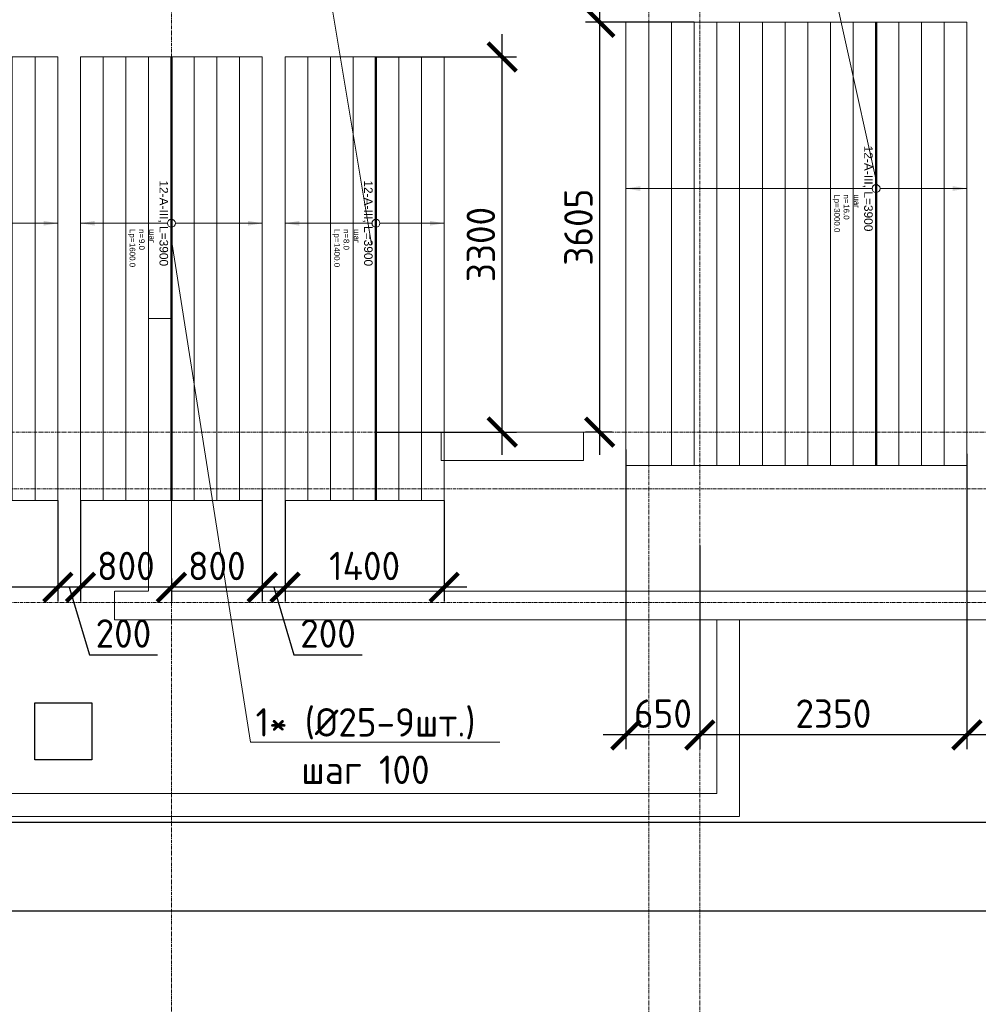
# Model space of a CAD drawing. Header units: millimetres. Extents: x -56135 to 1694203, y -446411 to -23139.
# Tile 184 of 256: x 864917 to 873351, y -131732 to -123072. Entities that reach past the tile are written whole.
import ezdxf
from ezdxf import colors
from ezdxf.entities.mleader import LeaderData, LeaderLine
from ezdxf.enums import TextEntityAlignment as Align
from ezdxf.math import Vec2, Vec3

# ---------------------------------------------------------------- set-up
doc = ezdxf.new("R2010")
doc.units = ezdxf.units.MM
doc.set_wipeout_variables(frame=1)
for name, pattern in [('01 Штриховая _4 мм_', [6, 3.5, -2.5]), ('______5', [1100, 800, -100, 100, -100]), ('GOST2.303 4', [7, 5, -2, 0]), ('осевая', [50.8, 31.75, -6.35, 6.35, -6.35])]:
    doc.linetypes.add(name, pattern=pattern)
for name, color, linetype, lineweight in [('0 Фундамент', 5, 'Continuous', 30), ('АрмСтер', 2, 'Continuous', 50), ('ВК_задание стр текст', 1, 'Continuous', 5), ('контур распр. стерхней', 2, 'GOST2.303 4', 20), ('Оси', 40, '______5', 18), ('подоснова', 151, 'Continuous', 5), ('РАЗМЕРЫ', 1, 'Continuous', 9), ('СТЕНЫ', 3, 'Continuous', 30)]:
    doc.layers.add(name, color=color, linetype=linetype, lineweight=lineweight)
doc.layers.add('АрмСтер_атрибуты', color=2, linetype='Continuous', lineweight=0, plot=False)
doc.layers.add('АрмСтер_невид', color=8, linetype='Continuous', lineweight=0, plot=False)
doc.styles.add('GOST-2.304_Type-B', font='GOST_Common.ttf')
doc.styles.get("Standard").update_dxf_attribs({"font": 'arial.ttf'})
doc.styles.add('Аннотативный', font='arial.ttf')
doc.dimstyles.new('СПДС', dxfattribs={"dimscale": 100, "dimtxt": 2.5, "dimasz": 2.5, "dimexe": 1.25, "dimexo": 0, "dimtad": 1, "dimdec": 0, "dimtxsty": 'GOST-2.304_Type-B', "dimblk": 'ARCHTICK', "dimcen": 2.5, "dimdle": 2, "dimadec": 0, "dimazin": 2, "dimtfac": 0.75, "dimtdec": 0, "dimtmove": 1, "dimatfit": 3, "dimfxl": 1, "dimtolj": 1, "dimarcsym": 1})

# ---------------------------------------------------------------- blocks, each defined once
blk = doc.blocks.new('оси 2.2-2.3')
at = {"layer": 'Оси', "color": 16, "linetype": 'осевая', "lineweight": 0, "transparency": 33554687}
for p, q in [((478554.9, -104267.9), (478554.9, -134893.5)), ((482754.9, -105027.5), (482754.9, -134138.1)), ((483204.9, -105027.5), (483204.9, -134138.1)), ((468653.8, -126895.4), (523707.4, -126895.4)), ((468076.3, -127395.4), (524372.9, -127395.4)), ((468076.3, -128395.4), (524372.9, -128395.4))]:
    blk.add_line(p, q, dxfattribs=at)
blk = doc.blocks.new('_ArchTick')
at = {"color": 0, "linetype": 'ByBlock', "const_width": 0.15}
blk.add_lwpolyline([(-0.5, -0.5), (0.5, 0.5)], dxfattribs=at)
blk = doc.blocks.new('*D175')
at = {"layer": 'DEFPOINTS', "color": 0, "transparency": 16777216}
for p in [(908951.2, -130129.2), (862151.3, -130711.2), (862151.3, -130913)]:
    blk.add_point(p, dxfattribs=at)
at = {"layer": 'РАЗМЕРЫ', "color": 0, "lineweight": -2, "transparency": 16777216}
for p, q in [((908951.2, -130129.2), (908951.2, -131038)), ((862151.3, -130711.2), (862151.3, -131038)), ((909151.2, -130913), (861951.3, -130913))]:
    blk.add_line(p, q, dxfattribs=at)
at = {"layer": 'РАЗМЕРЫ', "color": 0, "lineweight": -2, "transparency": 16777216, "xscale": 250, "yscale": 250, "zscale": 250, "rotation": 180}
blk.add_blockref('_ArchTick', (862151.3, -130913), dxfattribs=at)
at = {"layer": 'РАЗМЕРЫ', "color": 0, "lineweight": -2, "transparency": 16777216, "xscale": 250, "yscale": 250, "zscale": 250}
blk.add_blockref('_ArchTick', (908951.2, -130913), dxfattribs=at)
at = {"layer": 'РАЗМЕРЫ', "color": 0, "transparency": 16777216, "insert": (885551.3, -130725.5), "char_height": 250, "attachment_point": 5, "style": 'GOST-2.304_Type-B'}
blk.add_mtext('\\A1;46800', dxfattribs=at)
blk = doc.blocks.new('_None')
blk = doc.blocks.new('*U191')
at = {"layer": 'АрмСтер_невид', "ltscale": 100}
for p, q in [((-1462.5, 800), (2437.5, 800)), ((-1462.5, 600), (2437.5, 600)), ((-1462.5, 400), (2437.5, 400)), ((-1462.5, 200), (2437.5, 200)), ((-1462.5, -200), (2437.5, -200)), ((-1462.5, -400), (2437.5, -400)), ((-1462.5, -600), (2437.5, -600)), ((-1462.5, -800), (2437.5, -800)), ((-1462.5, -1000), (2437.5, -1000)), ((-1462.5, -1200), (2437.5, -1200)), ((-1462.5, -1400), (2437.5, -1400)), ((-1462.5, -1600), (2437.5, -1600)), ((-1462.5, -1800), (2437.5, -1800)), ((-1462.5, -2000), (2437.5, -2000)), ((-1462.5, -2200), (2437.5, -2200))]:
    blk.add_line(p, q, dxfattribs=at)
at = {"layer": 'РАЗМЕРЫ'}
for p, q in [((112.5, 800), (-112.5, 800)), ((112.5, -2200), (-112.5, -2200))]:
    blk.add_line(p, q, dxfattribs=at)
at = {"layer": 'РАЗМЕРЫ', "ltscale": 15}
blk.add_line((0, -2200), (0, 800), dxfattribs=at)
at = {"layer": 'РАЗМЕРЫ'}
for points in [[(0, 800), (20.9, 674.8), (-20.9, 674.8)], [(0, -2200), (20.9, -2074.8), (-20.9, -2074.8)]]:
    blk.add_solid(points, dxfattribs=at)
at = {"layer": 'АрмСтер_атрибуты', "color": 215, "ltscale": 15, "style": 'Аннотативный'}
for s, p in [('шаг', (51.4, -194.2)), ('n=', (51.4, -285.1)), ('Lр=', (50.2, -367.8))]:
    blk.add_text(s, height=50, dxfattribs=at).set_placement(p)
at = {"layer": 'АрмСтер_атрибуты', "style": 'Аннотативный', "flags": 8}
blk.add_attdef('ПОЗ', (110, 29.6), '', height=75, dxfattribs=at)
at = {"layer": 'АрмСтер_атрибуты', "color": 215, "style": 'Аннотативный'}
for tag, p, flags in [('ШАГ', (190.9, -194.2), 10), ('КОЛ', (138, -285.1), 8), ('ШИРИНА', (172.9, -367.8), 8)]:
    blk.add_attdef(tag, p, '', height=50, dxfattribs=dict(at, flags=flags))
at = {"layer": 'АрмСтер_атрибуты', "flags": 9}
for tag, p in [('МАССА', (-1033.5, -1010.5)), ('ОБОЗНАЧЕНИЕ', (-1033.5, -1124.4))]:
    blk.add_attdef(tag, p, '', height=75, dxfattribs=at)
at = {"linetype": 'Continuous', "lineweight": 0}
blk.add_wipeout([(35, 0), (28.3, 20.6), (10.8, 33.3), (-10.8, 33.3), (-28.3, 20.6), (-35, 0), (-28.3, -20.6), (-10.8, -33.3), (10.8, -33.3), (28.3, -20.6)], dxfattribs=at)
at = {"color": 0, "linetype": 'ByBlock', "lineweight": -2, "ltscale": 100}
blk.add_line((-1462.5, 0), (2437.5, 0), dxfattribs=at)
at = {"layer": 'АрмСтер_невид', "ltscale": 100}
blk.add_line((-1462.5, 0), (2437.5, 0), dxfattribs=at)
at = {"layer": 'РАЗМЕРЫ'}
blk.add_circle((0, 0), 35, dxfattribs=at)
at = {"layer": 'АрмСтер_атрибуты', "style": 'Аннотативный', "flags": 8}
blk.add_attdef('НАИМЕНОВАНИЕ', text='', height=75, dxfattribs=at).set_placement((0, -29.3), align=Align.TOP_CENTER)
blk = doc.blocks.new('*U184')
at = {"layer": 'АрмСтер_невид', "ltscale": 100}
for p, q in [((-1462.5, 800), (2437.5, 800)), ((-1462.5, 600), (2437.5, 600)), ((-1462.5, 400), (2437.5, 400)), ((-1462.5, 200), (2437.5, 200)), ((-1462.5, -200), (2437.5, -200)), ((-1462.5, -400), (2437.5, -400)), ((-1462.5, -600), (2437.5, -600)), ((-1462.5, -800), (2437.5, -800))]:
    blk.add_line(p, q, dxfattribs=at)
at = {"layer": 'РАЗМЕРЫ'}
for p, q in [((112.5, 800), (-112.5, 800)), ((112.5, -800), (-112.5, -800))]:
    blk.add_line(p, q, dxfattribs=at)
at = {"layer": 'РАЗМЕРЫ', "ltscale": 15}
blk.add_line((0, -800), (0, 800), dxfattribs=at)
at = {"layer": 'РАЗМЕРЫ'}
for points in [[(0, 800), (20.9, 674.8), (-20.9, 674.8)], [(0, -800), (20.9, -674.8), (-20.9, -674.8)]]:
    blk.add_solid(points, dxfattribs=at)
at = {"layer": 'АрмСтер_атрибуты', "color": 215, "ltscale": 15, "style": 'Аннотативный'}
for s, p in [('шаг', (51.4, -194.2)), ('n=', (51.4, -285.1)), ('Lр=', (50.2, -367.8))]:
    blk.add_text(s, height=50, dxfattribs=at).set_placement(p)
at = {"layer": 'АрмСтер_атрибуты', "style": 'Аннотативный', "flags": 8}
blk.add_attdef('ПОЗ', (110, 29.6), '', height=75, dxfattribs=at)
at = {"layer": 'АрмСтер_атрибуты', "color": 215, "style": 'Аннотативный'}
for tag, p, flags in [('ШАГ', (190.9, -194.2), 10), ('КОЛ', (138, -285.1), 8), ('ШИРИНА', (172.9, -367.8), 8)]:
    blk.add_attdef(tag, p, '', height=50, dxfattribs=dict(at, flags=flags))
at = {"layer": 'АрмСтер_атрибуты', "flags": 9}
for tag, p in [('МАССА', (-1033.5, -1010.5)), ('ОБОЗНАЧЕНИЕ', (-1033.5, -1124.4))]:
    blk.add_attdef(tag, p, '', height=75, dxfattribs=at)
at = {"linetype": 'Continuous', "lineweight": 0}
blk.add_wipeout([(35, 0), (28.3, 20.6), (10.8, 33.3), (-10.8, 33.3), (-28.3, 20.6), (-35, 0), (-28.3, -20.6), (-10.8, -33.3), (10.8, -33.3), (28.3, -20.6)], dxfattribs=at)
at = {"color": 0, "linetype": 'ByBlock', "lineweight": -2, "ltscale": 100}
blk.add_line((-1462.5, 0), (2437.5, 0), dxfattribs=at)
at = {"layer": 'АрмСтер_невид', "ltscale": 100}
blk.add_line((-1462.5, 0), (2437.5, 0), dxfattribs=at)
at = {"layer": 'РАЗМЕРЫ'}
blk.add_circle((0, 0), 35, dxfattribs=at)
at = {"layer": 'АрмСтер_атрибуты', "style": 'Аннотативный', "flags": 8}
blk.add_attdef('НАИМЕНОВАНИЕ', text='', height=75, dxfattribs=at).set_placement((0, -29.3), align=Align.TOP_CENTER)
blk = doc.blocks.new('*U197')
at = {"layer": 'АрмСтер_невид', "ltscale": 100}
for p, q in [((-1462.5, 600), (2437.5, 600)), ((-1462.5, 400), (2437.5, 400)), ((-1462.5, 200), (2437.5, 200)), ((-1462.5, -200), (2437.5, -200)), ((-1462.5, -400), (2437.5, -400)), ((-1462.5, -600), (2437.5, -600)), ((-1462.5, -800), (2437.5, -800))]:
    blk.add_line(p, q, dxfattribs=at)
at = {"layer": 'РАЗМЕРЫ'}
for p, q in [((112.5, 600), (-112.5, 600)), ((112.5, -800), (-112.5, -800))]:
    blk.add_line(p, q, dxfattribs=at)
at = {"layer": 'РАЗМЕРЫ', "ltscale": 15}
blk.add_line((0, -800), (0, 600), dxfattribs=at)
at = {"layer": 'РАЗМЕРЫ'}
for points in [[(0, 600), (20.9, 474.8), (-20.9, 474.8)], [(0, -800), (20.9, -674.8), (-20.9, -674.8)]]:
    blk.add_solid(points, dxfattribs=at)
at = {"layer": 'АрмСтер_атрибуты', "color": 215, "ltscale": 15, "style": 'Аннотативный'}
for s, p in [('шаг', (51.4, -194.2)), ('n=', (51.4, -285.1)), ('Lр=', (50.2, -367.8))]:
    blk.add_text(s, height=50, dxfattribs=at).set_placement(p)
at = {"layer": 'АрмСтер_атрибуты', "style": 'Аннотативный', "flags": 8}
blk.add_attdef('ПОЗ', (110, 29.6), '', height=75, dxfattribs=at)
at = {"layer": 'АрмСтер_атрибуты', "color": 215, "style": 'Аннотативный'}
for tag, p, flags in [('ШАГ', (190.9, -194.2), 10), ('КОЛ', (138, -285.1), 8), ('ШИРИНА', (172.9, -367.8), 8)]:
    blk.add_attdef(tag, p, '', height=50, dxfattribs=dict(at, flags=flags))
at = {"layer": 'АрмСтер_атрибуты', "flags": 9}
for tag, p in [('МАССА', (-1033.5, -1010.5)), ('ОБОЗНАЧЕНИЕ', (-1033.5, -1124.4))]:
    blk.add_attdef(tag, p, '', height=75, dxfattribs=at)
at = {"linetype": 'Continuous', "lineweight": 0}
blk.add_wipeout([(35, 0), (28.3, 20.6), (10.8, 33.3), (-10.8, 33.3), (-28.3, 20.6), (-35, 0), (-28.3, -20.6), (-10.8, -33.3), (10.8, -33.3), (28.3, -20.6)], dxfattribs=at)
at = {"color": 0, "linetype": 'ByBlock', "lineweight": -2, "ltscale": 100}
blk.add_line((-1462.5, 0), (2437.5, 0), dxfattribs=at)
at = {"layer": 'АрмСтер_невид', "ltscale": 100}
blk.add_line((-1462.5, 0), (2437.5, 0), dxfattribs=at)
at = {"layer": 'РАЗМЕРЫ'}
blk.add_circle((0, 0), 35, dxfattribs=at)
at = {"layer": 'АрмСтер_атрибуты', "style": 'Аннотативный', "flags": 8}
blk.add_attdef('НАИМЕНОВАНИЕ', text='', height=75, dxfattribs=at).set_placement((0, -29.3), align=Align.TOP_CENTER)
blk = doc.blocks.new('*D225')
at = {"layer": 'DEFPOINTS', "color": 0, "transparency": 16777216}
for p in [(873251.4, -126891.7), (873851.4, -126994.2), (873251.4, -129363.1)]:
    blk.add_point(p, dxfattribs=at)
at = {"layer": 'РАЗМЕРЫ', "color": 0, "lineweight": -2, "transparency": 16777216}
for p, q in [((873251.4, -126891.7), (873251.4, -129488.1)), ((873851.4, -126994.2), (873851.4, -129488.1)), ((874051.4, -129363.1), (873051.4, -129363.1)), ((873551.4, -129363.1), (873729.5, -129956.9)), ((873729.5, -129956.9), (874329.5, -129956.9))]:
    blk.add_line(p, q, dxfattribs=at)
at = {"layer": 'РАЗМЕРЫ', "color": 0, "lineweight": -2, "transparency": 16777216, "xscale": 250, "yscale": 250, "zscale": 250, "rotation": 180}
blk.add_blockref('_ArchTick', (873251.4, -129363.1), dxfattribs=at)
at = {"layer": 'РАЗМЕРЫ', "color": 0, "lineweight": -2, "transparency": 16777216, "xscale": 250, "yscale": 250, "zscale": 250}
blk.add_blockref('_ArchTick', (873851.4, -129363.1), dxfattribs=at)
at = {"layer": 'РАЗМЕРЫ', "color": 0, "transparency": 16777216, "insert": (874029.5, -129769.4), "char_height": 250, "attachment_point": 5, "style": 'GOST-2.304_Type-B'}
blk.add_mtext('\\A1;600', dxfattribs=at)
blk = doc.blocks.new('*D226')
at = {"layer": 'DEFPOINTS', "color": 0, "transparency": 16777216}
for p in [(873251.4, -126891.7), (870901.3, -127697.4), (870901.3, -129363.1)]:
    blk.add_point(p, dxfattribs=at)
at = {"layer": 'РАЗМЕРЫ', "color": 0, "lineweight": -2, "transparency": 16777216}
for p, q in [((873251.4, -126891.7), (873251.4, -129488.1)), ((870901.3, -127697.4), (870901.3, -129488.1)), ((873451.4, -129363.1), (870701.3, -129363.1))]:
    blk.add_line(p, q, dxfattribs=at)
at = {"layer": 'РАЗМЕРЫ', "color": 0, "lineweight": -2, "transparency": 16777216, "xscale": 250, "yscale": 250, "zscale": 250, "rotation": 180}
blk.add_blockref('_ArchTick', (870901.3, -129363.1), dxfattribs=at)
at = {"layer": 'РАЗМЕРЫ', "color": 0, "lineweight": -2, "transparency": 16777216, "xscale": 250, "yscale": 250, "zscale": 250}
blk.add_blockref('_ArchTick', (873251.4, -129363.1), dxfattribs=at)
at = {"layer": 'РАЗМЕРЫ', "color": 0, "transparency": 16777216, "insert": (872076.3, -129175.6), "char_height": 250, "attachment_point": 5, "style": 'GOST-2.304_Type-B'}
blk.add_mtext('\\A1;2350', dxfattribs=at)
blk = doc.blocks.new('*D227')
at = {"layer": 'DEFPOINTS', "color": 0, "transparency": 16777216}
for p in [(870251.4, -126852.8), (870901.3, -127697.4), (870251.4, -129363.1)]:
    blk.add_point(p, dxfattribs=at)
at = {"layer": 'РАЗМЕРЫ', "color": 0, "lineweight": -2, "transparency": 16777216}
for p, q in [((870251.4, -126852.8), (870251.4, -129488.1)), ((870901.3, -127697.4), (870901.3, -129488.1)), ((871101.3, -129363.1), (870051.4, -129363.1))]:
    blk.add_line(p, q, dxfattribs=at)
at = {"layer": 'РАЗМЕРЫ', "color": 0, "lineweight": -2, "transparency": 16777216, "xscale": 250, "yscale": 250, "zscale": 250, "rotation": 180}
blk.add_blockref('_ArchTick', (870251.4, -129363.1), dxfattribs=at)
at = {"layer": 'РАЗМЕРЫ', "color": 0, "lineweight": -2, "transparency": 16777216, "xscale": 250, "yscale": 250, "zscale": 250}
blk.add_blockref('_ArchTick', (870901.3, -129363.1), dxfattribs=at)
at = {"layer": 'РАЗМЕРЫ', "color": 0, "transparency": 16777216, "insert": (870576.3, -129175.6), "char_height": 250, "attachment_point": 5, "style": 'GOST-2.304_Type-B'}
blk.add_mtext('\\A1;650', dxfattribs=at)
blk = doc.blocks.new('*D240')
at = {"layer": 'DEFPOINTS', "color": 0, "transparency": 16777216}
for p in [(870020.4, -123094.2), (870851.4, -123094.2), (870129, -126699.2)]:
    blk.add_point(p, dxfattribs=at)
at = {"layer": 'РАЗМЕРЫ', "color": 0, "lineweight": -2, "transparency": 16777216}
for p, q in [((870020.4, -126899.2), (870020.4, -122894.2)), ((870851.4, -123094.2), (869895.4, -123094.2)), ((870129, -126699.2), (869895.4, -126699.2))]:
    blk.add_line(p, q, dxfattribs=at)
at = {"layer": 'РАЗМЕРЫ', "color": 0, "lineweight": -2, "transparency": 16777216, "xscale": 250, "yscale": 250, "zscale": 250}
for p, rotation in [((870020.4, -123094.2), 90), ((870020.4, -126699.2), 270)]:
    blk.add_blockref('_ArchTick', p, dxfattribs=dict(at, rotation=rotation))
at = {"layer": 'РАЗМЕРЫ', "color": 0, "transparency": 16777216, "insert": (869832.9, -124896.7), "char_height": 250, "attachment_point": 5, "rotation": 90, "style": 'GOST-2.304_Type-B'}
blk.add_mtext('\\A1;3605', dxfattribs=at)
blk = doc.blocks.new('*D241')
at = {"layer": 'DEFPOINTS', "color": 0, "transparency": 16777216}
for p in [(868051.4, -123399.7), (869161.8, -123399.7), (868051.4, -126699.2)]:
    blk.add_point(p, dxfattribs=at)
at = {"layer": 'РАЗМЕРЫ', "color": 0, "lineweight": -2, "transparency": 16777216}
for p, q in [((869161.8, -126899.2), (869161.8, -123199.7)), ((868051.4, -123399.7), (869286.8, -123399.7)), ((868051.4, -126699.2), (869286.8, -126699.2))]:
    blk.add_line(p, q, dxfattribs=at)
at = {"layer": 'РАЗМЕРЫ', "color": 0, "lineweight": -2, "transparency": 16777216, "xscale": 250, "yscale": 250, "zscale": 250}
for p, rotation in [((869161.8, -123399.7), 90), ((869161.8, -126699.2), 270)]:
    blk.add_blockref('_ArchTick', p, dxfattribs=dict(at, rotation=rotation))
at = {"layer": 'РАЗМЕРЫ', "color": 0, "transparency": 16777216, "insert": (868974.3, -125049.4), "char_height": 250, "attachment_point": 5, "rotation": 90, "style": 'GOST-2.304_Type-B'}
blk.add_mtext('\\A1;3300', dxfattribs=at)
blk = doc.blocks.new('*D242')
at = {"layer": 'DEFPOINTS', "color": 0, "transparency": 16777216}
for p in [(867251.4, -127299.7), (868651.4, -127299.7), (867251.4, -128064.3)]:
    blk.add_point(p, dxfattribs=at)
at = {"layer": 'РАЗМЕРЫ', "color": 0, "lineweight": -2, "transparency": 16777216}
for p, q in [((867251.4, -127299.7), (867251.4, -128189.3)), ((868651.4, -127299.7), (868651.4, -128189.3)), ((868851.4, -128064.3), (867051.4, -128064.3))]:
    blk.add_line(p, q, dxfattribs=at)
at = {"layer": 'РАЗМЕРЫ', "color": 0, "lineweight": -2, "transparency": 16777216, "xscale": 250, "yscale": 250, "zscale": 250, "rotation": 180}
blk.add_blockref('_ArchTick', (867251.4, -128064.3), dxfattribs=at)
at = {"layer": 'РАЗМЕРЫ', "color": 0, "lineweight": -2, "transparency": 16777216, "xscale": 250, "yscale": 250, "zscale": 250}
blk.add_blockref('_ArchTick', (868651.4, -128064.3), dxfattribs=at)
at = {"layer": 'РАЗМЕРЫ', "color": 0, "transparency": 16777216, "insert": (867951.4, -127876.8), "char_height": 250, "attachment_point": 5, "style": 'GOST-2.304_Type-B'}
blk.add_mtext('\\A1;1400', dxfattribs=at)
blk = doc.blocks.new('*D243')
at = {"layer": 'DEFPOINTS', "color": 0, "transparency": 16777216}
for p in [(867051.4, -127199.2), (867251.4, -127299.7), (867051.4, -128064.3)]:
    blk.add_point(p, dxfattribs=at)
at = {"layer": 'РАЗМЕРЫ', "color": 0, "lineweight": -2, "transparency": 16777216}
for p, q in [((867051.4, -127199.2), (867051.4, -128189.3)), ((867251.4, -127299.7), (867251.4, -128189.3)), ((867451.4, -128064.3), (866851.4, -128064.3)), ((867151.4, -128064.3), (867329.5, -128658.1)), ((867329.5, -128658.1), (867929.5, -128658.1))]:
    blk.add_line(p, q, dxfattribs=at)
at = {"layer": 'РАЗМЕРЫ', "color": 0, "lineweight": -2, "transparency": 16777216, "xscale": 250, "yscale": 250, "zscale": 250, "rotation": 180}
blk.add_blockref('_ArchTick', (867051.4, -128064.3), dxfattribs=at)
at = {"layer": 'РАЗМЕРЫ', "color": 0, "lineweight": -2, "transparency": 16777216, "xscale": 250, "yscale": 250, "zscale": 250}
blk.add_blockref('_ArchTick', (867251.4, -128064.3), dxfattribs=at)
at = {"layer": 'РАЗМЕРЫ', "color": 0, "transparency": 16777216, "insert": (867629.5, -128470.6), "char_height": 250, "attachment_point": 5, "style": 'GOST-2.304_Type-B'}
blk.add_mtext('\\A1;200', dxfattribs=at)
blk = doc.blocks.new('*D244')
at = {"layer": 'DEFPOINTS', "color": 0, "transparency": 16777216}
for p in [(867051.4, -127199.2), (866251.3, -127987.4), (866251.3, -128064.3)]:
    blk.add_point(p, dxfattribs=at)
at = {"layer": 'РАЗМЕРЫ', "color": 0, "lineweight": -2, "transparency": 16777216}
for p, q in [((867051.4, -127199.2), (867051.4, -128189.3)), ((866251.3, -127987.4), (866251.3, -128189.3)), ((867251.4, -128064.3), (866051.3, -128064.3))]:
    blk.add_line(p, q, dxfattribs=at)
at = {"layer": 'РАЗМЕРЫ', "color": 0, "lineweight": -2, "transparency": 16777216, "xscale": 250, "yscale": 250, "zscale": 250, "rotation": 180}
blk.add_blockref('_ArchTick', (866251.3, -128064.3), dxfattribs=at)
at = {"layer": 'РАЗМЕРЫ', "color": 0, "lineweight": -2, "transparency": 16777216, "xscale": 250, "yscale": 250, "zscale": 250}
blk.add_blockref('_ArchTick', (867051.4, -128064.3), dxfattribs=at)
at = {"layer": 'РАЗМЕРЫ', "color": 0, "transparency": 16777216, "insert": (866651.3, -127876.8), "char_height": 250, "attachment_point": 5, "style": 'GOST-2.304_Type-B'}
blk.add_mtext('\\A1;800', dxfattribs=at)
blk = doc.blocks.new('*D245')
at = {"layer": 'DEFPOINTS', "color": 0, "transparency": 16777216}
for p in [(865451.4, -127299.7), (866251.3, -127987.4), (865451.4, -128064.3)]:
    blk.add_point(p, dxfattribs=at)
at = {"layer": 'РАЗМЕРЫ', "color": 0, "lineweight": -2, "transparency": 16777216}
for p, q in [((865451.4, -127299.7), (865451.4, -128189.3)), ((866251.3, -127987.4), (866251.3, -128189.3)), ((866451.3, -128064.3), (865251.4, -128064.3))]:
    blk.add_line(p, q, dxfattribs=at)
at = {"layer": 'РАЗМЕРЫ', "color": 0, "lineweight": -2, "transparency": 16777216, "xscale": 250, "yscale": 250, "zscale": 250, "rotation": 180}
blk.add_blockref('_ArchTick', (865451.4, -128064.3), dxfattribs=at)
at = {"layer": 'РАЗМЕРЫ', "color": 0, "lineweight": -2, "transparency": 16777216, "xscale": 250, "yscale": 250, "zscale": 250}
blk.add_blockref('_ArchTick', (866251.3, -128064.3), dxfattribs=at)
at = {"layer": 'РАЗМЕРЫ', "color": 0, "transparency": 16777216, "insert": (865851.3, -127876.8), "char_height": 250, "attachment_point": 5, "style": 'GOST-2.304_Type-B'}
blk.add_mtext('\\A1;800', dxfattribs=at)
blk = doc.blocks.new('*D246')
at = {"layer": 'DEFPOINTS', "color": 0, "transparency": 16777216}
for p in [(865251.4, -127299.7), (865451.4, -127299.7), (865251.4, -128064.3)]:
    blk.add_point(p, dxfattribs=at)
at = {"layer": 'РАЗМЕРЫ', "color": 0, "lineweight": -2, "transparency": 16777216}
for p, q in [((865251.4, -127299.7), (865251.4, -128189.3)), ((865451.4, -127299.7), (865451.4, -128189.3)), ((865651.4, -128064.3), (865051.4, -128064.3)), ((865351.4, -128064.3), (865529.5, -128658.1)), ((865529.5, -128658.1), (866129.5, -128658.1))]:
    blk.add_line(p, q, dxfattribs=at)
at = {"layer": 'РАЗМЕРЫ', "color": 0, "lineweight": -2, "transparency": 16777216, "xscale": 250, "yscale": 250, "zscale": 250, "rotation": 180}
blk.add_blockref('_ArchTick', (865251.4, -128064.3), dxfattribs=at)
at = {"layer": 'РАЗМЕРЫ', "color": 0, "lineweight": -2, "transparency": 16777216, "xscale": 250, "yscale": 250, "zscale": 250}
blk.add_blockref('_ArchTick', (865451.4, -128064.3), dxfattribs=at)
at = {"layer": 'РАЗМЕРЫ', "color": 0, "transparency": 16777216, "insert": (865829.5, -128470.6), "char_height": 250, "attachment_point": 5, "style": 'GOST-2.304_Type-B'}
blk.add_mtext('\\A1;200', dxfattribs=at)
blk = doc.blocks.new('*D247')
at = {"layer": 'DEFPOINTS', "color": 0, "transparency": 16777216}
for p in [(863851.4, -127299.7), (865251.4, -127299.7), (863851.4, -128064.3)]:
    blk.add_point(p, dxfattribs=at)
at = {"layer": 'РАЗМЕРЫ', "color": 0, "lineweight": -2, "transparency": 16777216}
for p, q in [((863851.4, -127299.7), (863851.4, -128189.3)), ((865251.4, -127299.7), (865251.4, -128189.3)), ((865451.4, -128064.3), (863651.4, -128064.3))]:
    blk.add_line(p, q, dxfattribs=at)
at = {"layer": 'РАЗМЕРЫ', "color": 0, "lineweight": -2, "transparency": 16777216, "xscale": 250, "yscale": 250, "zscale": 250, "rotation": 180}
blk.add_blockref('_ArchTick', (863851.4, -128064.3), dxfattribs=at)
at = {"layer": 'РАЗМЕРЫ', "color": 0, "lineweight": -2, "transparency": 16777216, "xscale": 250, "yscale": 250, "zscale": 250}
blk.add_blockref('_ArchTick', (865251.4, -128064.3), dxfattribs=at)
at = {"layer": 'РАЗМЕРЫ', "color": 0, "transparency": 16777216, "insert": (864551.4, -127876.8), "char_height": 250, "attachment_point": 5, "style": 'GOST-2.304_Type-B'}
blk.add_mtext('\\A1;1400', dxfattribs=at)
blk = doc.blocks.new('вк')
at = {"layer": '0 Фундамент', "color": 5, "ltscale": 100}
blk.add_lwpolyline([(-559051.9, -945800.8), (-558551.9, -945800.8), (-558551.9, -946300.8), (-559051.9, -946300.8)], close=True, dxfattribs=at)
blk = doc.blocks.new('стены  тп')
at = {"layer": 'СТЕНЫ', "color": 251, "linetype": '01 Штриховая _4 мм_', "lineweight": 0, "true_color": 0x636466}
for p, q in [((546692.3, -336025.7, 3100), (546612.3, -336025.7, 3100)), ((546612.3, -336025.7, 3100), (546612.3, -338425.7, 3100)), ((546812.3, -336025.7, 3100), (546692.3, -336025.7, 3100)), ((546812.3, -338425.7, 3100), (546812.3, -336025.7, 3100)), ((550437.1, -337025.7, 3100), (549187.1, -337025.7, 3100)), ((549187.1, -337025.7, 3100), (549187.1, -337275.7, 3100)), ((550437.1, -337275.7, 3100), (550437.1, -337025.7, 3100)), ((549187.1, -337275.7, 3100), (550437.1, -337275.7, 3100)), ((546312.3, -338675.7, 3100), (546312.3, -338425.7, 3100)), ((546612.3, -338425.7, 3100), (546312.3, -338425.7, 3100)), ((554712.3, -338425.7, 3100), (546812.3, -338425.7, 3100)), ((546312.3, -338675.7, 3100), (552112.3, -338675.7, 3100)), ((551612.4, -338675.7, 3100), (551612.4, -340205.7, 3100)), ((551812.4, -340405.7, 3100), (551812.4, -338675.7, 3100)), ((552312.3, -338675.7, 3100), (552112.3, -338675.7, 3100)), ((552112.3, -338675.7, 3100), (552312.3, -338675.7, 3100)), ((552312.3, -338675.7, 3100), (561812.3, -338675.7, 3100)), ((551612.4, -340205.7, 3100), (545312.3, -340205.7, 3100)), ((545312.3, -340405.7, 3100), (551812.4, -340405.7, 3100))]:
    blk.add_line(p, q, dxfattribs=at)

msp = doc.modelspace()

# ---------------------------------------------------------------- linework, layer by layer
at = {"layer": '0 Фундамент'}
msp.add_lwpolyline([(861851, -105949.2), (861851, -130129.2), (869201, -130129.2), (869201, -130129.2), (881701, -130129.2), (881701, -130129.2), (884051, -130129.2), (884051, -130129.2), (909501, -130129.2), (909501, -126049.2), (910981, -126049.2), (910981, -117449.2), (909501, -117449.2), (909501, -105949.2), (861851, -105949.2)], dxfattribs=at)
at = {"layer": 'контур распр. стерхней', "linetype": '01 Штриховая _4 мм_'}
for points in [[(870251.4, -126994.2), (870251.4, -123094.2), (873251.4, -123094.2), (873251.4, -126994.2)], [(863851.4, -127299.7), (863851.4, -123399.7), (865251.4, -123399.7), (865251.4, -127299.7)], [(865451.4, -127299.7), (865451.4, -123399.6), (867051.4, -123399.7), (867051.4, -127299.7)], [(867251.4, -127299.7), (867251.4, -123399.7), (868651.4, -123399.7), (868651.4, -127299.7)]]:
    msp.add_lwpolyline(points, close=True, dxfattribs=at)

# ---------------------------------------------------------------- block references
at = {"layer": 'РАЗМЕРЫ', "color": 1}
msp.add_blockref('оси 2.2-2.3', (387696.3, 196.2), dxfattribs=at)

# ---------------------------------------------------------------- dimensions: what is measured, and where the dimension line sits
dim = msp.add_linear_dim(base=(862151.3, -130913), p1=(908951.2, -130129.2), p2=(862151.3, -130711.2), dimstyle='СПДС', dxfattribs=at)
dim.commit()
dim.dimension.update_dxf_attribs({"geometry": '*D175', "text_midpoint": (885551.3, -130725.5)})

# ---------------------------------------------------------------- leaders
at = {"layer": 'подоснова', "color": 2, "ltscale": 0.3}
ml = msp.add_multileader_mtext('Standard', dxfattribs=at)
ml.set_content('1 (%%C25-9шт.)\\Pшаг 200', color=2, style='GOST-2.304_Type-B')
ml.set_leader_properties(color=256, linetype='ByLayer', lineweight=15)
ml.set_arrow_properties(name='NONE')
ml.build(insert=Vec2(0, 0))
ml.multileader.update_dxf_attribs({"text_left_attachment_type": 6, "text_right_attachment_type": 6, "dogleg_length": 0.1, "arrow_head_size": 18})
ctx = ml.context
ctx.base_point, ctx.char_height, ctx.arrow_head_size, ctx.landing_gap_size, ctx.plane_origin = Vec3(872183.6, -121932.8), 250, 18, 20, Vec3(865789.3, -122421.7)
ctx.left_attachment, ctx.right_attachment, ctx.text_align_type = 6, 6, 1
notes = []
notes.append((ctx, [(1, (1, 1, 0), (874034.3, -121932.8), (-1, 0), 0.1, [(0, [(874246.2, -124772.3)], 0, [])])]))
ctx.mtext.insert, ctx.mtext.alignment, ctx.mtext.flow_direction = Vec3(873108.9, -121632.8), 2, 5
for ctx, leaders in notes:
    for number, flags, end, landing, length, lines in leaders:
        leader = LeaderData()
        leader.index, (leader.has_last_leader_line, leader.has_dogleg_vector, leader.attachment_direction) = number, flags
        leader.last_leader_point, leader.dogleg_vector, leader.dogleg_length = Vec3(end), Vec3(landing), length
        for number, points, colour, breaks in lines:
            line = LeaderLine()
            line.index, line.vertices, line.color, line.breaks = number, Vec3.list(points), colors.encode_raw_color(colour), breaks
            leader.lines.append(line)
        ctx.leaders.append(leader)

# ---------------------------------------------------------------- next in the draw order: block references
at = {"layer": 'АрмСтер', "ltscale": 15}
ref = msp.add_blockref('*U191', (872451.4, -124556.7), dxfattribs=dict(at, rotation=270))
ref.add_attrib('НАИМЕНОВАНИЕ', '12-A-III, L=3900', dxfattribs={"layer": 'АрмСтер_атрибуты', "height": 75, "rotation": 270, "style": 'Аннотативный', "flags": 8}).set_placement((872422, -124556.7), align=Align.TOP_CENTER)
ref.add_attrib('КОЛ', '16.0', (872166.2, -124694.7), dxfattribs={"layer": 'АрмСтер_атрибуты', "color": 215, "height": 50, "rotation": 270, "style": 'Аннотативный', "flags": 8})
ref.add_attrib('ШИРИНА', '3000.0', (872083.6, -124729.5), dxfattribs={"layer": 'АрмСтер_атрибуты', "color": 215, "height": 50, "rotation": 270, "style": 'Аннотативный', "flags": 8})
ref = msp.add_blockref('*U197', (864651.4, -124862.2), dxfattribs=dict(at, rotation=270))
ref.add_attrib('НАИМЕНОВАНИЕ', '12-A-III, L=3900', dxfattribs={"layer": 'АрмСтер_атрибуты', "height": 75, "rotation": 270, "style": 'Аннотативный', "flags": 8}).set_placement((864622, -124862.2), align=Align.TOP_CENTER)
ref.add_attrib('КОЛ', '8.0', (864366.2, -125000.2), dxfattribs={"layer": 'АрмСтер_атрибуты', "color": 215, "height": 50, "rotation": 270, "style": 'Аннотативный', "flags": 8})
ref.add_attrib('ШИРИНА', '1400.0', (864283.6, -125035), dxfattribs={"layer": 'АрмСтер_атрибуты', "color": 215, "height": 50, "rotation": 270, "style": 'Аннотативный', "flags": 8})
ref = msp.add_blockref('*U184', (866251.4, -124862.2), dxfattribs=dict(at, rotation=270))
ref.add_attrib('НАИМЕНОВАНИЕ', '12-A-III, L=3900', dxfattribs={"layer": 'АрмСтер_атрибуты', "height": 75, "rotation": 270, "style": 'Аннотативный', "flags": 8}).set_placement((866222, -124862.2), align=Align.TOP_CENTER)
ref.add_attrib('КОЛ', '9.0', (865966.2, -125000.2), dxfattribs={"layer": 'АрмСтер_атрибуты', "color": 215, "height": 50, "rotation": 270, "style": 'Аннотативный', "flags": 8})
ref.add_attrib('ШИРИНА', '1600.0', (865883.6, -125035), dxfattribs={"layer": 'АрмСтер_атрибуты', "color": 215, "height": 50, "rotation": 270, "style": 'Аннотативный', "flags": 8})

# ---------------------------------------------------------------- next in the draw order: dimensions: what is measured, and where the dimension line sits
at = {"layer": 'РАЗМЕРЫ', "color": 1}
dim = msp.add_linear_dim(base=(870020.4, -123094.2), p1=(870129, -126699.2), p2=(870851.4, -123094.2), angle=90, dimstyle='СПДС', dxfattribs=at)
dim.commit()
dim.dimension.update_dxf_attribs({"geometry": '*D240', "text_midpoint": (869832.9, -124896.7)})
for base, p1, p2, picture, middle in [((870251.4, -129363.1), (870901.3, -127697.4), (870251.4, -126852.8), '*D227', (870576.3, -129175.6)), ((870901.3, -129363.1), (873251.4, -126891.7), (870901.3, -127697.4), '*D226', (872076.3, -129175.6)), ((873251.4, -129363.1), (873851.4, -126994.2), (873251.4, -126891.7), '*D225', (873792, -129769.4)), ((863851.4, -128064.3), (865251.4, -127299.7), (863851.4, -127299.7), '*D247', (864551.4, -127876.8)), ((865251.4, -128064.3), (865451.4, -127299.7), (865251.4, -127299.7), '*D246', (865592, -128470.6)), ((865451.4, -128064.3), (866251.3, -127987.4), (865451.4, -127299.7), '*D245', (865851.3, -127876.8))]:
    dim = msp.add_linear_dim(base=base, p1=p1, p2=p2, dimstyle='СПДС', dxfattribs=at)
    dim.commit()
    dim.dimension.update_dxf_attribs({"geometry": picture, "text_midpoint": middle})

# ---------------------------------------------------------------- next in the draw order: leaders
at = {"layer": 'подоснова', "color": 2, "ltscale": 0.3}
ml = msp.add_multileader_mtext('Standard', dxfattribs=at)
ml.set_content('3 (%%C12-16шт.)\\Pшаг 200', color=2, style='GOST-2.304_Type-B')
ml.set_leader_properties(color=256, linetype='ByLayer', lineweight=15)
ml.set_arrow_properties(name='NONE')
ml.build(insert=Vec2(0, 0))
ml.multileader.update_dxf_attribs({"text_left_attachment_type": 6, "text_right_attachment_type": 6, "dogleg_length": 0.1, "arrow_head_size": 18})
ctx = ml.context
ctx.base_point, ctx.char_height, ctx.arrow_head_size, ctx.landing_gap_size, ctx.plane_origin = Vec3(869913.5, -121932.8), 250, 18, 20, Vec3(862148.4, -116045.3)
ctx.left_attachment, ctx.right_attachment, ctx.text_align_type = 6, 6, 1
notes = []
notes.append((ctx, [(1, (1, 1, 0), (871889.2, -121932.8), (-1, 0), 0.1, [(0, [(872461.6, -124525)], 0, [])])]))
ctx.mtext.insert, ctx.mtext.alignment, ctx.mtext.flow_direction = Vec3(870901.3, -121632.8), 2, 5
ml = msp.add_multileader_mtext('Standard', dxfattribs=at)
ml.set_content('1* (%%C25-9шт.)\\Pшаг 100', color=2, style='GOST-2.304_Type-B')
ml.set_leader_properties(color=256, linetype='ByLayer', lineweight=15)
ml.set_arrow_properties(name='NONE')
ml.build(insert=Vec2(0, 0))
ml.multileader.update_dxf_attribs({"text_left_attachment_type": 6, "text_right_attachment_type": 6, "dogleg_length": 0.1, "arrow_head_size": 18})
ctx = ml.context
ctx.base_point, ctx.char_height, ctx.arrow_head_size, ctx.landing_gap_size, ctx.plane_origin = Vec3(866948.5, -129427.3), 250, 18, 20, Vec3(857789.3, -122621.7)
ctx.left_attachment, ctx.right_attachment, ctx.text_align_type = 6, 6, 1
notes.append((ctx, [(0, (1, 1, 0), (866948.4, -129427.3), (1, 0), 0.1, [(0, [(866246.2, -124972.3)], 0, [])])]))
ctx.mtext.insert, ctx.mtext.alignment, ctx.mtext.flow_direction = Vec3(867959.4, -129127.3), 2, 5
for ctx, leaders in notes:
    for number, flags, end, landing, length, lines in leaders:
        leader = LeaderData()
        leader.index, (leader.has_last_leader_line, leader.has_dogleg_vector, leader.attachment_direction) = number, flags
        leader.last_leader_point, leader.dogleg_vector, leader.dogleg_length = Vec3(end), Vec3(landing), length
        for number, points, colour, breaks in lines:
            line = LeaderLine()
            line.index, line.vertices, line.color, line.breaks = number, Vec3.list(points), colors.encode_raw_color(colour), breaks
            leader.lines.append(line)
        ctx.leaders.append(leader)

# ---------------------------------------------------------------- next in the draw order: block references
at = {"layer": 'АрмСтер', "ltscale": 15}
ref = msp.add_blockref('*U197', (868051.4, -124862.2), dxfattribs=dict(at, rotation=270))
ref.add_attrib('НАИМЕНОВАНИЕ', '12-A-III, L=3900', dxfattribs={"layer": 'АрмСтер_атрибуты', "height": 75, "rotation": 270, "style": 'Аннотативный', "flags": 8}).set_placement((868022, -124862.2), align=Align.TOP_CENTER)
ref.add_attrib('КОЛ', '8.0', (867766.2, -125000.2), dxfattribs={"layer": 'АрмСтер_атрибуты', "color": 215, "height": 50, "rotation": 270, "style": 'Аннотативный', "flags": 8})
ref.add_attrib('ШИРИНА', '1400.0', (867683.6, -125035), dxfattribs={"layer": 'АрмСтер_атрибуты', "color": 215, "height": 50, "rotation": 270, "style": 'Аннотативный', "flags": 8})

# ---------------------------------------------------------------- next in the draw order: block references
at = {"layer": 'ВК_задание стр текст', "color": 5}
msp.add_blockref('вк', (1424103, 816718.9), dxfattribs=at)
at = {"layer": 'РАЗМЕРЫ'}
msp.add_blockref('стены  тп', (319438.9, 210326.6, -3100), dxfattribs=at)

# ---------------------------------------------------------------- next in the draw order: dimensions: what is measured, and where the dimension line sits
at = {"layer": 'РАЗМЕРЫ', "color": 1}
dim = msp.add_linear_dim(base=(869161.7737, -123399.6535), p1=(868051.3686, -126699.1555), p2=(868051.3686, -123399.6535), angle=90, dimstyle='СПДС', dxfattribs=at)
dim.commit()
dim.dimension.update_dxf_attribs({"geometry": '*D241', "text_midpoint": (868974.2737, -125049.4045)})
for base, p1, p2, picture, middle in [((866251.3, -128064.3), (867051.4, -127199.2), (866251.3, -127987.4), '*D244', (866651.3, -127876.8)), ((867051.4, -128064.3), (867251.4, -127299.7), (867051.4, -127199.2), '*D243', (867392, -128470.6)), ((867251.4, -128064.3), (868651.4, -127299.7), (867251.4, -127299.7), '*D242', (867951.4, -127876.8))]:
    dim = msp.add_linear_dim(base=base, p1=p1, p2=p2, dimstyle='СПДС', dxfattribs=at)
    dim.commit()
    dim.dimension.update_dxf_attribs({"geometry": picture, "text_midpoint": middle})

# ---------------------------------------------------------------- next in the draw order: leaders
at = {"layer": 'подоснова', "color": 2, "ltscale": 0.3}
ml = msp.add_multileader_mtext('Standard', dxfattribs=at)
ml.set_content('3 (%%C12-8шт.)\\Pшаг 200', color=2, style='GOST-2.304_Type-B')
ml.set_leader_properties(color=256, linetype='ByLayer', lineweight=15)
ml.set_arrow_properties(name='NONE')
ml.build(insert=Vec2(0, 0))
ml.multileader.update_dxf_attribs({"text_left_attachment_type": 6, "text_right_attachment_type": 6, "dogleg_length": 0.1, "arrow_head_size": 18})
ctx = ml.context
ctx.base_point, ctx.char_height, ctx.arrow_head_size, ctx.landing_gap_size, ctx.plane_origin = Vec3(865679.4, -122143.1), 250, 18, 20, Vec3(857699.2, -116567.3)
ctx.left_attachment, ctx.right_attachment, ctx.text_align_type = 6, 6, 1
notes = []
notes.append((ctx, [(1, (1, 1, 0), (867530.1, -122143.1), (-1, 0), 0.1, [(0, [(868012.5, -125047)], 0, [])])]))
ctx.mtext.insert, ctx.mtext.alignment, ctx.mtext.flow_direction = Vec3(866604.7, -121843.1), 2, 5
for ctx, leaders in notes:
    for number, flags, end, landing, length, lines in leaders:
        leader = LeaderData()
        leader.index, (leader.has_last_leader_line, leader.has_dogleg_vector, leader.attachment_direction) = number, flags
        leader.last_leader_point, leader.dogleg_vector, leader.dogleg_length = Vec3(end), Vec3(landing), length
        for number, points, colour, breaks in lines:
            line = LeaderLine()
            line.index, line.vertices, line.color, line.breaks = number, Vec3.list(points), colors.encode_raw_color(colour), breaks
            leader.lines.append(line)
        ctx.leaders.append(leader)

doc.saveas('drawing.dxf')
